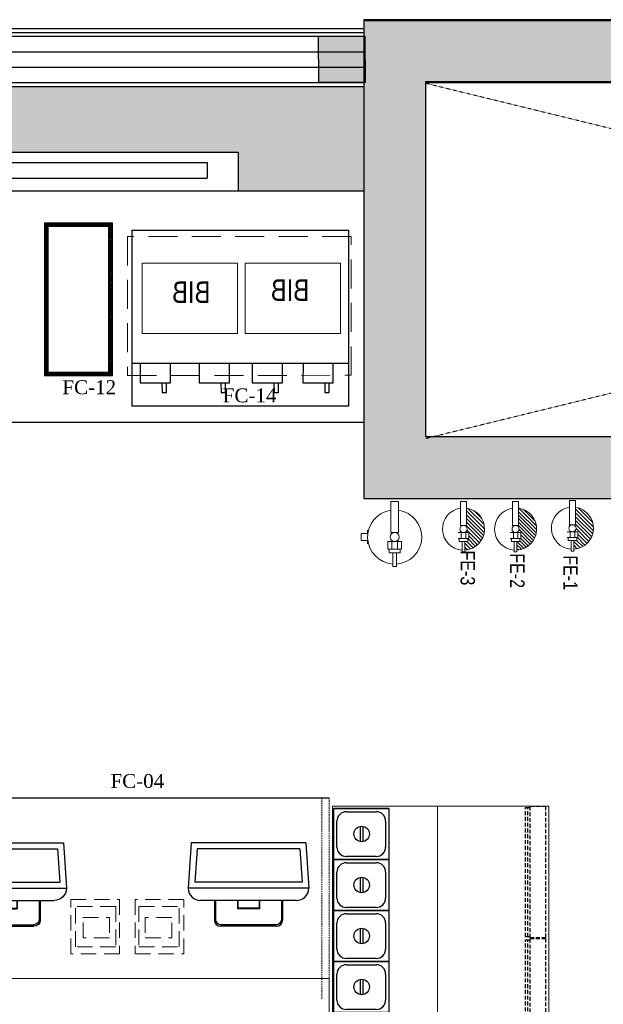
# Model space of a CAD drawing. Header units: inches. Extents: x 1703 to 137267, y -37098 to 14102.
# Tile 135 of 142: x 129934 to 131822, y 5528 to 8715. Entities that reach past the tile are written whole.
import ezdxf

# ---------------------------------------------------------------- set-up
doc = ezdxf.new("R2010")
doc.units = ezdxf.units.IN
doc.header["$MEASUREMENT"] = 0
for name, pattern in [('11aa1PB-bd$0$11aa1PB-af$0$TRATTEGGIATA', [0.75, 0.5, -0.25]), ('DASHED', [0.75, 0.5, -0.25]), ('DASHED2', [0.375, 0.25, -0.125]), ('HIDDEN', [0.375, 0.25, -0.125]), ('HIDDEN2', [0.1875, 0.125, -0.0625]), ('LEVEL-F-OVERALL LAYOUT$0$Dash 0_5 mm', [1.0584, 0.5292, -0.5292]), ('LEVEL-F-OVERALL LAYOUT$0$HIDDEN', [0.375, 0.25, -0.125]), ('LEVEL-F-OVERALL LAYOUT$0$Hidden 2mm', [3, 2, -1])]:
    doc.linetypes.add(name, pattern=pattern)
for name, color, linetype in [('200EQUIP-OUTLINE', 1, 'Continuous'), ('204DETAIL', 8, 'Continuous'), ('CT_PARTITION WALL', 180, 'Continuous'), ('dispaly screen', 1, 'Continuous'), ('elevation line', 1, 'Continuous'), ('EQUI.', 4, 'Continuous'), ('EQUIPMENT', 1, 'Continuous'), ('IQ_200_3D', 1, 'Continuous'), ('kitchen equip1', 8, 'Continuous'), ('LEVEL-F-OVERALL LAYOUT$0$NEW PILASTERS', 251, 'Continuous'), ('LEVEL-F-OVERALL LAYOUT$0$S-Section-Steel', 251, 'Continuous')]:
    doc.layers.add(name, color=color, linetype=linetype)
for name, color, linetype, lineweight in [('A-WALL', 4, 'Continuous', 13), ('CKD - Kit Text', 171, 'Continuous', 13), ('CKD Equipments', 252, 'Continuous', 0), ('E Cutout', 3, 'Continuous', 30), ('EQ', 252, 'Continuous', 25), ('Equipments CKD', 252, 'Continuous', 0), ('Fire Extinguisher', 1, 'Continuous', 0), ('LEVEL-F-OVERALL LAYOUT$0$A-DETL', 251, 'Continuous', 15), ('LEVEL-F-OVERALL LAYOUT$0$A-WALL', 251, 'Continuous', 13), ('LEVEL-F-OVERALL LAYOUT$0$A-WALL-FULL-EXTR', 251, 'Continuous', 35), ('LEVEL-F-OVERALL LAYOUT$0$I-FLOR-OVHD', 251, 'LEVEL-F-OVERALL LAYOUT$0$HIDDEN', 18), ('Naren-furn', 1, 'Continuous', 30)]:
    doc.layers.add(name, color=color, linetype=linetype, lineweight=lineweight)
doc.layers.add('GCEA-F-FIRE EXT 4.5KG CO2 TYPE', color=1, linetype='Continuous', lineweight=0, true_color=0xff0000)
doc.styles.add('2.5 Arial_regular_annotative', font='arial.ttf', dxfattribs={"width": 0.8, "height": 2.5})
doc.styles.add('arial  narrow', font='ARIALN.TTF', dxfattribs={"width": 0.96})
doc.styles.add('style12', font='BOOKOSI.TTF')

# ---------------------------------------------------------------- blocks, each defined once
blk = doc.blocks.new('LEVEL-F-OVERALL LAYOUT$0$SHS150x5')
at = {"layer": 'LEVEL-F-OVERALL LAYOUT$0$S-Section-Steel'}
h = blk.add_hatch(color=256, dxfattribs=at)
h.dxf.hatch_style = 1
h.paths.add_polyline_path([(322740.3, -171646.3), (322890.3, -171646.3), (322890.3, -171796.3), (322740.3, -171796.3)])
blk.add_lwpolyline([(322740.3, -171646.3), (322890.3, -171646.3), (322890.3, -171796.3), (322740.3, -171796.3)], close=True, dxfattribs=at)
blk = doc.blocks.new('LEVEL-F-OVERALL LAYOUT$0$150x150')
blk.add_blockref('LEVEL-F-OVERALL LAYOUT$0$SHS150x5', (-322815.3, 171721.3))
blk = doc.blocks.new('GVBHV GB')
at = {"layer": 'EQUIPMENT', "color": 2, "linetype": 'HIDDEN2', "lineweight": 0, "ltscale": 30}
blk.add_line((28267, 5354.48, 0), (28250.49, 5361.73, 0), dxfattribs=at)
at = {"layer": 'EQUIPMENT', "color": 2, "linetype": 'HIDDEN2', "lineweight": 0, "ltscale": 30, "elevation": 0}
for points in [[(28250.51, 5361.72), (28262.18, 5388.22), (28278.64, 5380.99)], [(28278.64, 5380.99), (28267, 5354.48)]]:
    blk.add_lwpolyline(points, dxfattribs=at)
at = {"layer": 'EQUIPMENT', "color": 2, "linetype": '11aa1PB-bd$0$11aa1PB-af$0$TRATTEGGIATA', "lineweight": 0, "ltscale": 36, "elevation": 0}
for points in [[(28266.56, 5384.77), (28261.61, 5373.49), (28269.96, 5369.82), (28274.91, 5381.1), (28266.56, 5384.77)], [(28261.2, 5372.56), (28256.25, 5361.28), (28264.6, 5357.61), (28269.55, 5368.89), (28261.2, 5372.56)]]:
    blk.add_lwpolyline(points, dxfattribs=at)
at = {"layer": 'EQUIPMENT', "color": 2, "linetype": 'Continuous', "style": 'arial  narrow', "width": 0.96}
for p in [(28268.81, 5379.36, 0), (28263.42, 5367.77, 0)]:
    blk.add_text('BIB', height=2.8, rotation=246.2928, dxfattribs=at).set_placement(p)
blk = doc.blocks.new('A$Cb54d0b82')
at = {"layer": 'EQUIPMENT'}
blk.add_lwpolyline([(700, -570), (0, -570), (0, 0), (700, 0)], close=True, dxfattribs=at)
for points in [[(77.1, -76.1), (76.2, -44.2), (62.4, -44.6), (62.2, -76)], [(241.6, -76.1), (240.8, -44.2), (226.9, -44.6), (226.7, -76)], [(413.1, -76.1), (412.3, -44.2), (398.4, -44.6), (398.3, -76)], [(603.5, -76.1), (602.7, -44.2), (588.9, -44.6), (588.7, -76)], [(147.1, -138.1), (147.4, -76.3), (49.6, -75.8), (49.3, -137.9)], [(311.6, -138.1), (311.9, -76.3), (214.1, -75.8), (213.8, -137.9)], [(483.2, -138.1), (483.5, -76.3), (385.6, -75.8), (385.4, -137.9)], [(673.6, -138.1), (673.9, -76.3), (576.1, -75.8), (575.8, -137.9)], [(0, -138.1), (700, -138.1)]]:
    blk.add_lwpolyline(points, dxfattribs=at)
blk = doc.blocks.new('G$C8B6087BB')
at = {"layer": 'E Cutout'}
blk.add_blockref('A$Cb54d0b82', (8.7, 570), dxfattribs=at)
at = {"layer": 'EQUIPMENT', "extrusion": (3.1362e-09, 1.56207e-11, 1), "xscale": -25.00000000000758, "yscale": 25.00000000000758, "zscale": 25.00000000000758, "rotation": 66.2928203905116}
blk.add_blockref('GVBHV GB', (407417, 593239.6, 0.2), dxfattribs=at)
blk = doc.blocks.new('A$C13CA0A9B')
at = {"layer": 'GCEA-F-FIRE EXT 4.5KG CO2 TYPE', "linetype": 'Continuous', "lineweight": 0, "ltscale": 250}
for p, q in [((-12.7, 114.9), (12.7, 114.9)), ((-12.7, 14.8), (-12.7, 114.9)), ((12.7, 114.9), (12.7, 14.8)), ((-88.2, 11.2), (-108.3, 11.2)), ((-108.3, 11.2), (-108.3, -11.2)), ((-88.2, 11.2), (-108.3, 11.2)), ((-108.3, 11.2), (-108.3, -11.2)), ((-88.2, 22.3), (-88.2, 11.2)), ((12.7, 14.8), (-12.7, 14.8)), ((-108.3, -11.2), (-88.2, -11.2)), ((-88.2, -11.2), (-108.3, -11.2)), ((-88.2, -11.2), (-88.2, -22.3)), ((-21.9, -14.8), (21.9, -14.8)), ((-21.9, -38.7), (-21.9, -14.8)), ((-9.2, -38.7), (-9.2, -14.8)), ((9.2, -38.7), (9.2, -14.8)), ((21.9, -14.8), (21.9, -38.7)), ((21.9, -38.7), (-21.9, -38.7)), ((-17.6, -38.7), (17.6, -38.7)), ((-17.6, -51.4), (-17.6, -38.7)), ((17.6, -51.4), (-17.6, -51.4)), ((-5.6, -51.4), (5.6, -51.4)), ((-5.6, -95.1), (-5.6, -51.4)), ((5.6, -51.4), (5.6, -95.1)), ((17.6, -38.7), (17.6, -51.4)), ((5.6, -95.1), (-5.6, -95.1))]:
    blk.add_line(p, q, dxfattribs=at)
at = {"layer": 'GCEA-F-FIRE EXT 4.5KG CO2 TYPE', "linetype": 'Continuous'}
for p, q in [((64.2, 59.5, 0), (59.5, 64.2, 0)), ((12.4, -14.8, 0), (9.2, -11.6, 0)), ((6.1, -87.4, 0), (5.6, -87, 0))]:
    blk.add_line(p, q, dxfattribs=at)
at = {"layer": 'GCEA-F-FIRE EXT 4.5KG CO2 TYPE', "linetype": 'Continuous', "lineweight": 0, "ltscale": 250}
blk.add_circle((0, 0), 14.8, dxfattribs=at)
for start, end in [(98.3362, 266.3055), (273.6945, 81.6638)]:
    blk.add_arc((0, 0), 87.6, start, end, dxfattribs=at)
blk = doc.blocks.new('A$Caf26af94')
at = {"layer": 'Fire Extinguisher', "color": 1, "linetype": 'Continuous', "lineweight": 0, "ltscale": 250}
for p, q in [((58.2, 163.3, 0), (78, 163.3, 0)), ((58.2, 85.5, 0), (58.2, 163.3, 0)), ((78, 163.3, 0), (78, 85.5, 0)), ((78, 85.5, 0), (58.2, 85.5, 0)), ((51.1, 62.5, 0), (85.1, 62.5, 0)), ((85.1, 43.9, 0), (51.1, 43.9, 0)), ((54.4, 43.9, 0), (81.8, 43.9, 0)), ((54.4, 34, 0), (54.4, 43.9, 0)), ((81.8, 34, 0), (54.4, 34, 0)), ((61, 43.9, 0), (61, 62.5, 0)), ((63.7, 34, 0), (72.5, 34, 0)), ((63.7, 0, 0), (63.7, 34, 0)), ((72.5, 34, 0), (72.5, 0, 0)), ((75.2, 43.9, 0), (75.2, 62.5, 0)), ((81.8, 43.9, 0), (81.8, 34, 0)), ((85.1, 62.5, 0), (85.1, 43.9, 0)), ((72.5, 0, 0), (63.7, 0, 0))]:
    blk.add_line(p, q, dxfattribs=at)
at = {"layer": 'Fire Extinguisher', "linetype": 'Continuous'}
for p, q in [((78, 130.3, 0), (136.2, 72.1, 0)), ((78.2, 141.3, 0), (135.5, 84.1, 0)), ((93.8, 137.1, 0), (131.2, 99.7, 0)), ((78, 119, 0), (135.1, 61.8, 0)), ((78, 107.7, 0), (132.9, 52.8, 0)), ((78, 96.3, 0), (129.6, 44.7, 0)), ((75.4, 65.1, 0), (77.9, 62.5, 0)), ((77.6, 85.5, 0), (125.6, 37.4, 0)), ((79.5, 72.2, 0), (120.9, 30.9, 0)), ((72.5, 34, 0), (95.1, 11.4, 0)), ((81.8, 36, 0), (102.6, 15.2, 0)), ((85.1, 55.3, 0), (115.4, 25, 0)), ((85.1, 44, 0), (109.3, 19.8, 0)), ((72.5, 22.7, 0), (86.7, 8.5, 0)), ((72.5, 11.4, 0), (77.4, 6.5, 0))]:
    blk.add_line(p, q, dxfattribs=at)
at = {"layer": 'Fire Extinguisher', "color": 1, "linetype": 'Continuous', "lineweight": 0, "ltscale": 250}
blk.add_circle((68.1, 74, 0), 11.5, dxfattribs=at)
for start, end in [(98.3362, 266.3055), (273.6945, 81.6638)]:
    blk.add_arc((68.1, 74, 0), 68.1, start, end, dxfattribs=at)
blk = doc.blocks.new('A$C42d2f09c')
at = {"layer": 'Fire Extinguisher', "color": 3, "linetype": 'Continuous', "lineweight": 0, "ltscale": 250}
for p, q in [((-11.1, 88.6, 0), (8.6, 88.6, 0)), ((-11.1, 10.7, 0), (-11.1, 88.6, 0)), ((8.6, 88.6, 0), (8.6, 10.7, 0)), ((8.6, 10.7, 0), (-11.1, 10.7, 0)), ((-18.3, -12.2, 0), (15.7, -12.2, 0)), ((15.7, -30.9, 0), (-18.3, -30.9, 0)), ((-15, -30.9, 0), (12.5, -30.9, 0)), ((-15, -40.7, 0), (-15, -30.9, 0)), ((-8.4, -30.9, 0), (-8.4, -12.2, 0)), ((5.9, -30.9, 0), (5.9, -12.2, 0)), ((12.5, -30.9, 0), (12.5, -40.7, 0)), ((15.7, -12.2, 0), (15.7, -30.9, 0)), ((12.5, -40.7, 0), (-15, -40.7, 0)), ((-5.7, -40.7, 0), (3.1, -40.7, 0)), ((-5.7, -74.7, 0), (-5.7, -40.7, 0)), ((3.1, -40.7, 0), (3.1, -74.7, 0)), ((3.1, -74.7, 0), (-5.7, -74.7, 0))]:
    blk.add_line(p, q, dxfattribs=at)
at = {"layer": 'Fire Extinguisher', "color": 3, "linetype": 'Continuous'}
for p, q in [((64.3, 17.7), (17.1, 64.8)), ((66.8, 3), (8.6, 61.1)), ((66.4, -8.9), (8.6, 48.8)), ((64.3, -19.1), (8.6, 36.6)), ((48.7, 45.6), (45, 49.2)), ((61.1, -28.2), (8.6, 24.3)), ((56.9, -36.2), (8.6, 12)), ((8.3, -12.2), (5.9, -9.8)), ((51.8, -43.4), (10.2, -1.8)), ((39.3, -55.5), (14.7, -30.9)), ((45.9, -49.8), (15.7, -19.6)), ((23.5, -64.2), (3.1, -43.8)), ((14.1, -67.1), (3.1, -56.1)), ((31.8, -60.3), (12.3, -40.7)), ((3.5, -68.7), (3.1, -68.4))]:
    blk.add_line(p, q, dxfattribs=at)
at = {"layer": 'Fire Extinguisher', "color": 3, "linetype": 'Continuous', "lineweight": 0, "ltscale": 250}
blk.add_circle((-1.3, -0.7, 0), 11.5, dxfattribs=at)
for start, end in [(98.3362, 266.3055), (273.6945, 81.6638)]:
    blk.add_arc((-1.3, -0.7, 0), 68.1, start, end, dxfattribs=at)
blk = doc.blocks.new('A$Cc3f23dfd')
at = {"layer": 'Fire Extinguisher', "color": 6, "linetype": 'Continuous', "lineweight": 0, "ltscale": 250}
for p, q in [((-9.9, 89.3), (9.9, 89.3)), ((-9.9, 11.5), (-9.9, 89.3)), ((9.9, 89.3), (9.9, 11.5)), ((9.9, 11.5), (-9.9, 11.5)), ((-17, -11.5), (17, -11.5)), ((17, -30.1), (-17, -30.1)), ((-13.7, -30.1), (13.7, -30.1)), ((-13.7, -40), (-13.7, -30.1)), ((-7.1, -30.1), (-7.1, -11.5)), ((7.1, -30.1), (7.1, -11.5)), ((13.7, -30.1), (13.7, -40)), ((17, -11.5), (17, -30.1)), ((13.7, -40), (-13.7, -40)), ((-4.4, -40), (4.4, -40)), ((-4.4, -74), (-4.4, -40)), ((4.4, -40), (4.4, -74)), ((4.4, -74), (-4.4, -74))]:
    blk.add_line(p, q, dxfattribs=at)
at = {"layer": 'Fire Extinguisher', "color": 6, "linetype": 'Continuous'}
for p, q in [((66.6, 14.3, 0), (14.3, 66.6, 0)), ((68.1, 0.5, 0), (9.9, 58.8, 0)), ((67.2, -10.9, 0), (9.9, 46.5, 0)), ((64.9, -20.8, 0), (9.9, 34.2, 0)), ((58.8, 34.4, 0), (34.4, 58.8, 0)), ((57, -37.4, 0), (8.1, 11.5, 0)), ((61.4, -29.5, 0), (9.9, 22, 0)), ((6.5, -11.5, 0), (5.3, -10.2, 0)), ((51.7, -44.4, 0), (10.9, -3.6, 0)), ((38.8, -56, 0), (13.7, -30.9, 0)), ((45.6, -50.6, 0), (17, -22, 0)), ((22.5, -64.3, 0), (4.4, -46.1, 0)), ((12.9, -66.9, 0), (4.4, -58.4, 0)), ((31.1, -60.6, 0), (10.5, -40, 0))]:
    blk.add_line(p, q, dxfattribs=at)
at = {"layer": 'Fire Extinguisher', "color": 6, "linetype": 'Continuous', "lineweight": 0, "ltscale": 250}
blk.add_circle((0, 0), 11.5, dxfattribs=at)
for start, end in [(98.3362, 266.3055), (273.6945, 81.6638)]:
    blk.add_arc((0, 0), 68.1, start, end, dxfattribs=at)
blk = doc.blocks.new('ZNS-MC-BASEREFUNIT')
at = {"layer": 'IQ_200_3D'}
for points in [[(0, 70, 155), (0, 70, 600), (304, 70, 600), (304, 70, 155)], [(0, 70, 600), (0, 30, 600), (304, 30, 600), (304, 70, 600)], [(0, 30, 155), (0, 70, 155), (304, 70, 155), (304, 30, 155)], [(304, 30, 500), (0, 30, 500), (0, 45, 500), (304, 45, 500)], [(0, 45, 500), (0, 45, 585), (304, 45, 585), (304, 45, 500)], [(0, 30, 585), (0, 45, 585), (304, 45, 585), (304, 30, 585)], [(0, 30, 500), (0, 30, 155), (304, 30, 155), (304, 30, 500)], [(304, 30, 600), (0, 30, 600), (0, 30, 585), (304, 30, 585)]]:
    blk.add_3dface(points, dxfattribs=at)
for points, invisible_edges in [([(0, 45, 585), (0, 70, 600), (0, 70, 155), (0, 45, 500)], 5), ([(0, 45, 500), (0, 30, 500), (0, 30, 155), (0, 70, 155)], 8), ([(0, 70, 600), (0, 45, 585), (0, 30, 585), (0, 30, 600)], 1), ([(304, 45, 585), (304, 70, 600), (304, 70, 155), (304, 45, 500)], 5), ([(304, 45, 500), (304, 30, 500), (304, 30, 155), (304, 70, 155)], 8), ([(304, 70, 600), (304, 45, 585), (304, 30, 585), (304, 30, 600)], 1)]:
    blk.add_3dface(points, dxfattribs=dict(at, invisible_edges=invisible_edges))
blk = doc.blocks.new('G$C28E28EBE')
at = {"layer": 'CKD Equipments'}
blk.add_line((360, 0, 576.1), (360, 1660, 576.1), dxfattribs=at)
at = {"layer": 'CKD Equipments', "elevation": 576.1}
blk.add_lwpolyline([(700, 1660), (700, 0), (0, 0), (0, 1660), (700, 1660)], close=True, dxfattribs=at)
at = {"layer": 'EQUI.'}
for p, q in [((517.6, 1658.7, 576.1), (695.4, 1658.7, 576.1)), ((517.6, 1493.6, 576.1), (517.6, 1658.7, 576.1)), ((695.4, 1658.7, 576.1), (695.4, 1493.6, 576.1)), ((558.2, 1648.5, 576.1), (654.8, 1648.5, 576.1)), ((527.8, 1534.2, 576.1), (527.8, 1618.1, 576.1)), ((600.2, 1600.3, 576.1), (600.2, 1551.3, 576.1)), ((610.2, 1551.3, 576.1), (610.2, 1600.3, 576.1)), ((685.2, 1618.1, 576.1), (685.2, 1534.2, 576.1)), ((654.8, 1503.8, 576.1), (558.2, 1503.8, 576.1)), ((517.6, 1493.6, 576.1), (695.4, 1493.6, 576.1)), ((517.6, 1328.5, 576.1), (517.6, 1493.6, 576.1)), ((517.6, 1493.6, 576.1), (695.4, 1493.6, 576.1)), ((695.4, 1493.6, 576.1), (517.6, 1493.6, 576.1)), ((558.2, 1483.4, 576.1), (654.8, 1483.4, 576.1)), ((695.4, 1493.6, 576.1), (695.4, 1328.5, 576.1)), ((527.8, 1369.1, 576.1), (527.8, 1453, 576.1)), ((600.2, 1435.2, 576.1), (600.2, 1386.2, 576.1)), ((610.2, 1386.2, 576.1), (610.2, 1435.2, 576.1)), ((685.2, 1453, 576.1), (685.2, 1369.1, 576.1)), ((517.6, 1328.5, 576.1), (695.4, 1328.5, 576.1)), ((517.6, 1163.4, 576.1), (517.6, 1328.5, 576.1)), ((517.6, 1328.5, 576.1), (695.4, 1328.5, 576.1)), ((517.6, 1328.5, 576.1), (695.4, 1328.5, 576.1)), ((695.4, 1328.5, 576.1), (517.6, 1328.5, 576.1)), ((654.8, 1338.7, 576.1), (558.2, 1338.7, 576.1)), ((558.2, 1318.3, 576.1), (654.8, 1318.3, 576.1)), ((558.2, 1318.3, 576.1), (654.8, 1318.3, 576.1)), ((695.4, 1328.5, 576.1), (695.4, 1163.4, 576.1)), ((527.8, 1204, 576.1), (527.8, 1287.9, 576.1)), ((685.2, 1287.9, 576.1), (685.2, 1204, 576.1)), ((600.2, 1270.1, 576.1), (600.2, 1221.1, 576.1)), ((610.2, 1221.1, 576.1), (610.2, 1270.1, 576.1)), ((517.6, 1163.4, 576.1), (695.4, 1163.4, 576.1)), ((517.6, 998.3, 576.1), (517.6, 1163.4, 576.1)), ((517.6, 1163.4, 576.1), (695.4, 1163.4, 576.1)), ((695.4, 1163.4, 576.1), (517.6, 1163.4, 576.1)), ((654.8, 1173.6, 576.1), (558.2, 1173.6, 576.1)), ((558.2, 1153.2, 576.1), (654.8, 1153.2, 576.1)), ((695.4, 1163.4, 576.1), (695.4, 998.3, 576.1)), ((527.8, 1038.9, 576.1), (527.8, 1122.8, 576.1)), ((685.2, 1122.8, 576.1), (685.2, 1038.9, 576.1)), ((600.2, 1105, 576.1), (600.2, 1056, 576.1)), ((610.2, 1056, 576.1), (610.2, 1105, 576.1)), ((517.6, 998.3, 576.1), (695.4, 998.3, 576.1)), ((517.6, 833.2, 576.1), (517.6, 998.3, 576.1)), ((517.6, 998.3, 576.1), (695.4, 998.3, 576.1)), ((695.4, 998.3, 576.1), (517.6, 998.3, 576.1)), ((654.8, 1008.5, 576.1), (558.2, 1008.5, 576.1)), ((558.2, 988.1, 576.1), (654.8, 988.1, 576.1)), ((695.4, 998.3, 576.1), (695.4, 833.2, 576.1)), ((527.8, 873.8, 576.1), (527.8, 957.7, 576.1)), ((685.2, 957.7, 576.1), (685.2, 873.8, 576.1)), ((600.2, 939.9, 576.1), (600.2, 890.9, 576.1)), ((610.2, 890.9, 576.1), (610.2, 939.9, 576.1)), ((517.6, 833.2, 576.1), (695.4, 833.2, 576.1)), ((517.6, 668.1, 576.1), (517.6, 833.2, 576.1)), ((517.6, 833.2, 576.1), (695.4, 833.2, 576.1)), ((695.4, 833.2, 576.1), (517.6, 833.2, 576.1)), ((654.8, 843.4, 576.1), (558.2, 843.4, 576.1)), ((695.4, 833.2, 576.1), (695.4, 668.1, 576.1)), ((558.2, 823, 576.1), (654.8, 823, 576.1)), ((527.8, 708.7, 576.1), (527.8, 792.6, 576.1)), ((600.2, 774.8, 576.1), (600.2, 725.8, 576.1)), ((610.2, 725.8, 576.1), (610.2, 774.8, 576.1)), ((685.2, 792.6, 576.1), (685.2, 708.7, 576.1)), ((654.8, 678.3, 576.1), (558.2, 678.3, 576.1)), ((517.6, 668.1, 576.1), (695.4, 668.1, 576.1)), ((517.6, 503, 576.1), (517.6, 668.1, 576.1)), ((517.6, 668.1, 576.1), (695.4, 668.1, 576.1)), ((695.4, 668.1, 576.1), (517.6, 668.1, 576.1)), ((558.2, 657.9, 576.1), (654.8, 657.9, 576.1)), ((695.4, 668.1, 576.1), (695.4, 503, 576.1)), ((527.8, 543.6, 576.1), (527.8, 627.5, 576.1)), ((600.2, 609.7, 576.1), (600.2, 560.7, 576.1)), ((610.2, 560.7, 576.1), (610.2, 609.7, 576.1)), ((685.2, 627.5, 576.1), (685.2, 543.6, 576.1)), ((654.8, 513.2, 576.1), (558.2, 513.2, 576.1)), ((517.6, 503, 576.1), (695.4, 503, 576.1)), ((517.6, 337.9, 576.1), (517.6, 503, 576.1)), ((517.6, 503, 576.1), (695.4, 503, 576.1)), ((695.4, 503, 576.1), (517.6, 503, 576.1)), ((558.2, 492.8, 576.1), (654.8, 492.8, 576.1)), ((695.4, 503, 576.1), (695.4, 337.9, 576.1)), ((527.8, 378.5, 576.1), (527.8, 462.4, 576.1)), ((685.2, 462.4, 576.1), (685.2, 378.5, 576.1)), ((600.2, 444.6, 576.1), (600.2, 395.6, 576.1)), ((610.2, 395.6, 576.1), (610.2, 444.6, 576.1)), ((517.6, 337.9, 576.1), (695.4, 337.9, 576.1)), ((517.6, 172.8, 576.1), (517.6, 337.9, 576.1)), ((517.6, 337.9, 576.1), (695.4, 337.9, 576.1)), ((695.4, 337.9, 576.1), (517.6, 337.9, 576.1)), ((654.8, 348.1, 576.1), (558.2, 348.1, 576.1)), ((558.2, 327.7, 576.1), (654.8, 327.7, 576.1)), ((695.4, 337.9, 576.1), (695.4, 172.8, 576.1)), ((527.8, 213.4, 576.1), (527.8, 297.3, 576.1)), ((685.2, 297.3, 576.1), (685.2, 213.4, 576.1)), ((600.2, 279.5, 576.1), (600.2, 230.5, 576.1)), ((610.2, 230.5, 576.1), (610.2, 279.5, 576.1)), ((517.6, 172.8, 576.1), (695.4, 172.8, 576.1)), ((517.6, 172.8, 576.1), (695.4, 172.8, 576.1)), ((695.4, 172.8, 576.1), (517.6, 172.8, 576.1)), ((517.6, 172.8, 576.1), (695.4, 172.8, 576.1)), ((517.6, 7.7, 576.1), (517.6, 172.8, 576.1)), ((517.6, 172.8, 576.1), (695.4, 172.8, 576.1)), ((695.4, 172.8, 576.1), (517.6, 172.8, 576.1)), ((654.8, 183, 576.1), (558.2, 183, 576.1)), ((654.8, 183, 576.1), (558.2, 183, 576.1)), ((558.2, 162.6, 576.1), (654.8, 162.6, 576.1)), ((695.4, 172.8, 576.1), (695.4, 7.7, 576.1)), ((527.8, 48.3, 576.1), (527.8, 132.2, 576.1)), ((685.2, 132.2, 576.1), (685.2, 48.3, 576.1)), ((600.2, 114.4, 576.1), (600.2, 65.4, 576.1)), ((610.2, 65.4, 576.1), (610.2, 114.4, 576.1)), ((517.6, 7.7, 576.1), (695.4, 7.7, 576.1)), ((517.6, 7.7, 576.1), (695.4, 7.7, 576.1)), ((695.4, 7.7, 576.1), (517.6, 7.7, 576.1)), ((654.8, 17.9, 576.1), (558.2, 17.9, 576.1))]:
    blk.add_line(p, q, dxfattribs=at)
for centre in [(605.2, 1575.8, 576.1), (605.2, 1410.7, 576.1), (605.2, 1245.6, 576.1), (605.2, 1080.5, 576.1), (605.2, 915.4, 576.1), (605.2, 750.3, 576.1), (605.2, 585.2, 576.1), (605.2, 420.1, 576.1), (605.2, 255, 576.1), (605.2, 89.9, 576.1)]:
    blk.add_circle(centre, 25, dxfattribs=at)
for centre, start, end in [((558.2, 1618.1, 576.1), 90, 180), ((654.8, 1618.1, 576.1), 0, 90), ((558.2, 1534.2, 576.1), 180, 270), ((654.8, 1534.2, 576.1), 270, 0), ((558.2, 1453, 576.1), 90, 180), ((654.8, 1453, 576.1), 0, 90), ((558.2, 1369.1, 576.1), 180, 270), ((654.8, 1369.1, 576.1), 270, 0), ((558.2, 1287.9, 576.1), 90, 180), ((654.8, 1287.9, 576.1), 0, 90), ((558.2, 1204, 576.1), 180, 270), ((654.8, 1204, 576.1), 270, 0), ((558.2, 1122.8, 576.1), 90, 180), ((654.8, 1122.8, 576.1), 0, 90), ((558.2, 1038.9, 576.1), 180, 270), ((654.8, 1038.9, 576.1), 270, 0), ((558.2, 957.7, 576.1), 90, 180), ((654.8, 957.7, 576.1), 0, 90), ((558.2, 873.8, 576.1), 180, 270), ((654.8, 873.8, 576.1), 270, 0), ((558.2, 792.6, 576.1), 90, 180), ((654.8, 792.6, 576.1), 0, 90), ((558.2, 708.7, 576.1), 180, 270), ((654.8, 708.7, 576.1), 270, 0), ((558.2, 627.5, 576.1), 90, 180), ((654.8, 627.5, 576.1), 0, 90), ((558.2, 543.6, 576.1), 180, 270), ((654.8, 543.6, 576.1), 270, 0), ((558.2, 462.4, 576.1), 90, 180), ((654.8, 462.4, 576.1), 0, 90), ((558.2, 378.5, 576.1), 180, 270), ((654.8, 378.5, 576.1), 270, 0), ((558.2, 297.3, 576.1), 90, 180), ((654.8, 297.3, 576.1), 0, 90), ((558.2, 213.4, 576.1), 180, 270), ((654.8, 213.4, 576.1), 270, 0), ((558.2, 132.2, 576.1), 90, 180), ((654.8, 132.2, 576.1), 0, 90), ((558.2, 48.3, 576.1), 180, 270), ((654.8, 48.3, 576.1), 270, 0)]:
    blk.add_arc(centre, 30.5, start, end, dxfattribs=at)
at = {"layer": 'Equipments CKD'}
for p, q in [((249.3, 1399.2, -83.9), (249.3, 1399.2, -83.9)), ((700, 0, 576.1), (10, 0, 576.1)), ((10, 0, 576.1), (700, 0, 576.1)), ((10, 0, 576.1), (700, 0, 576.1)), ((532.2, 0, 576.1), (700, 0, 576.1)), ((700, 0, 576.1), (532.2, 0, 576.1))]:
    blk.add_line(p, q, dxfattribs=at)
at = {"layer": 'kitchen equip1', "ltscale": 700}
for p, q in [((117.2, 1457.3, -83.9), (104.1, 1468.8, -83.9)), ((127.7, 1475.5, -83.9), (111.2, 1481.1, -83.9)), ((120.2, 1426.1, -83.9), (156.2, 1488.5, -83.9)), ((156.2, 1426.1, -83.9), (120.2, 1488.5, -83.9)), ((127.7, 1475.5, -83.9), (131.1, 1492.6, -83.9)), ((148.7, 1475.5, -83.9), (145.3, 1492.6, -83.9)), ((148.7, 1475.5, -83.9), (165.2, 1481.1, -83.9)), ((159.2, 1457.3, -83.9), (172.3, 1468.8, -83.9)), ((102.2, 1457.3, -83.9), (174.2, 1457.3, -83.9)), ((117.2, 1457.3, -83.9), (104.1, 1445.8, -83.9)), ((127.7, 1439.1, -83.9), (111.2, 1433.5, -83.9)), ((127.7, 1439.1, -83.9), (131.1, 1422, -83.9)), ((148.7, 1439.1, -83.9), (145.3, 1422, -83.9)), ((148.7, 1439.1, -83.9), (165.2, 1433.5, -83.9)), ((159.2, 1457.3, -83.9), (172.3, 1445.8, -83.9))]:
    blk.add_line(p, q, dxfattribs=at)
at = {"layer": 'kitchen equip1', "linetype": 'DASHED', "ltscale": 25}
for p, q in [((75, 1283, 576.1), (60, 1283, 576.1)), ((67.5, 1283, 576.1), (67.5, 864.4, 576.1)), ((75, 1283, 576.1), (75, 864.4, 576.1)), ((75, 864.4, 576.1), (60, 864.4, 576.1)), ((75, 851.1, 576.1), (60, 851.1, 576.1)), ((67.5, 851.1, 576.1), (67.5, 432.5, 576.1)), ((75, 851.1, 576.1), (75, 432.5, 576.1)), ((75, 432.5, 576.1), (60, 432.5, 576.1)), ((75, 422.3, 576.1), (60, 422.3, 576.1)), ((67.5, 422.3, 576.1), (67.5, 3.7, 576.1)), ((75, 422.3, 576.1), (75, 3.7, 576.1)), ((75, 3.7, 576.1), (60, 3.7, 576.1))]:
    blk.add_line(p, q, dxfattribs=at)
at = {"layer": 'kitchen equip1', "linetype": 'DASHED', "ltscale": 25, "elevation": 576.1}
for points in [[(60, 1286.7), (60, 860.7), (10, 860.7), (10, 1286.7)], [(60, 854.8), (60, 428.8), (10, 428.8), (10, 854.8)], [(60, 426), (60, 0), (10, 0), (10, 426)]]:
    blk.add_lwpolyline(points, close=True, dxfattribs=at)
at = {"layer": 'kitchen equip1', "ltscale": 700, "extrusion": (0, 0, -1)}
blk.add_ellipse((138.2, 1457.3, -83.9), major_axis=(0, -120), ratio=0.45, dxfattribs=at)
at = {"layer": 'kitchen equip1', "ltscale": 700, "xscale": -1.2, "yscale": 1.2, "zscale": 1.2, "rotation": 270}
blk.add_blockref('ZNS-MC-BASEREFUNIT', (-26, 1295.2, -10243.3), dxfattribs=at)
blk = doc.blocks.new('98768')
at = {"layer": '200EQUIP-OUTLINE'}
for p, q in [((38745, 9852.3), (38766.7, 9852.3)), ((38745, 9852.3), (38925, 9852.3)), ((38725, 9769.3), (38725, 9832.3)), ((38945, 9769.8), (38945, 9832.3)), ((38799, 9769.3), (38799, 9796)), ((38799, 9796), (38871, 9796)), ((38800, 9794), (38870, 9794)), ((38800, 9769.3), (38800, 9794)), ((38870, 9769.3), (38870, 9794)), ((38871, 9769.3), (38871, 9796)), ((38680, 9769.3), (38990, 9769.3)), ((38640, 9729.3), (39030, 9729.3)), ((38650, 9582.3), (38640, 9729.3)), ((39020, 9582.3), (39030, 9729.3)), ((39030, 9729.3), (39030, 9729.3)), ((38661.4, 9709.3), (39008.6, 9709.3)), ((38668.7, 9602.3), (38661.4, 9709.3)), ((39001.3, 9602.3), (39008.6, 9709.3)), ((38668.7, 9602.3), (39001.3, 9602.3)), ((38650, 9582.3), (39020, 9582.3))]:
    blk.add_line(p, q, dxfattribs=at)
for centre, radius, start, end in [((38745, 9832.3), 20, 90, 180), ((38925, 9832.3), 20, 0, 90), ((38680, 9729.3), 40, 90, 180), ((38990, 9729.3), 40, 0, 90)]:
    blk.add_arc(centre, radius, start, end, dxfattribs=at)
at = {"layer": '204DETAIL'}
for p, q in [((38728, 9769.3), (38728, 9832.3)), ((38745, 9847.3), (38767.9, 9847.3)), ((38745, 9847.3), (38925, 9847.3)), ((38942, 9769.3), (38942, 9832.3))]:
    blk.add_line(p, q, dxfattribs=at)
for centre, start, end in [((38746.7, 9828.3), 95.0042, 167.8431), ((38923.3, 9828.3), 12.1569, 84.9958)]:
    blk.add_arc(centre, 19.1, start, end, dxfattribs=at)
blk = doc.blocks.new('A$C057a465d')
at = {"layer": 'Naren-furn', "linetype": 'DASHED2', "lineweight": 5, "ltscale": 200}
for p, q in [((12.2, 23), (12.2, 153.4)), ((12.2, 153.4), (142.7, 153.4)), ((142.7, 153.4), (142.7, 23)), ((32.6, 58.8), (32.6, 124.8)), ((32.6, 124.8), (118, 124.8)), ((118, 124.8), (118, 58.8)), ((118.4, 58.8), (32.6, 58.8)), ((12.2, 23), (142.7, 23))]:
    blk.add_line(p, q, dxfattribs=at)
blk.add_lwpolyline([(157.4, 0), (0, 0), (0, 176.4), (157.4, 176.4)], close=True, dxfattribs=at)

msp = doc.modelspace()

# ---------------------------------------------------------------- hatches: boundary and pattern name
at = {"layer": 'CKD Equipments'}
h = msp.add_hatch(dxfattribs=at)
h.set_pattern_fill('ANSI31', color=4, angle=180)
h.set_pattern_definition([(225, (868501.7384, 180348.7386), (2.24506403, -2.24506403), [])])
h.paths.add_polyline_path([(130013.9, 7562.7), (130013.9, 8057.7), (130233.9, 8057.7), (130233.9, 7562.7)])
h.paths.add_polyline_path([(130025.9, 7574.7), (130025.9, 8045.7), (130221.9, 8045.7), (130221.9, 7574.7)], flags=16)
at = {"layer": 'EQUIPMENT'}
h = msp.add_hatch(color=253, dxfattribs=at)
h.dxf.hatch_style = 1
h.paths.add_polyline_path([(136147.7, 7365.3), (131247.7, 7365.3), (131247.7, 8515.4), (135947.6, 8515.4), (135947.6, 8115.3), (136147.7, 8115.3), (136147.7, 8715.4), (131047.7, 8715.4), (131047.7, 7165.3), (136147.7, 7165.3)])
h = msp.add_hatch(color=253, dxfattribs=at)
h.dxf.hatch_style = 1
h.paths.add_polyline_path([(136147.7, 7365.3), (131247.7, 7365.3), (131247.7, 8515.4), (135947.6, 8515.4), (135947.6, 8115.3), (136147.7, 8115.3), (136147.7, 8715.4), (131047.7, 8715.4), (131047.7, 7165.3), (136147.7, 7165.3)])
h = msp.add_hatch(color=253, dxfattribs=at)
h.dxf.hatch_style = 1
h.paths.add_polyline_path([(121072.1, 8499.4), (119745.1, 8499.4), (119685.2, 8538.9), (119630.2, 8455.5), (121943.5, 6930.1), (121998.5, 7013.6), (121919.6, 7065.6), (121891, 7065.6), (121891, 7084.5), (121072.1, 7624.4)])
h.paths.add_polyline_path([(120973, 8424.4), (120972.1, 8423.8), (120972.1, 7690.4), (119858.8, 8424.4)], flags=16)
h.paths.add_polyline_path([(123791, 8424.4), (128085.2, 8424.4), (128085.2, 8161.9), (128491.5, 8161.9), (128491.5, 8286.9), (130641.5, 8286.9), (130641.5, 8161.9), (131047.7, 8161.9), (131047.7, 8499.4), (121972.1, 8499.4), (121972.1, 8424.4), (123691, 8424.4), (123691, 6540, -0.121461), (123668.9, 6253.6, -0.003202), (123666.5, 6246.3), (123661.7, 6223.2), (123741.3, 6188.7, 0.09501), (123791, 6447.6)])
h.paths.add_polyline_path([(122123.7, 6931), (122068.7, 6847.5), (122412.7, 6620.7, 0.363199), (122801, 5810.5), (122838.6, 5897.4), (122812.6, 5915.6), (122812.9, 5916, -0.279141), (122491, 6447.6, -0.091873), (122530.8, 6662.6)])
h.paths.add_polyline_path([(122879.3, 5883), (122900.7, 5878.6, -0.031), (122831.8, 5906.5), (122842.5, 5898.9), (122803.7, 5809.3, 0.014288), (122840.7, 5793.9)])
h.paths.add_polyline_path([(123527.6, 5900.4, -0.000786), (123436.6, 5957.1, -0.233154), (122912.3, 5874.8), (122911.9, 5872.6), (122880.8, 5879.1), (122843.5, 5792.8, 0.264635)])
h.paths.add_polyline_path([(123722.9, 6146.5), (123643.4, 6180.9), (123625.2, 6154.9), (123622.3, 6157.1), (123640.7, 6183.2, 0.009158), (123649.8, 6203.2, 0.009158), (123658.1, 6223.6), (123664.6, 6254.9), (123668.1, 6254.2), (123666.5, 6246.3, 0.003202), (123668.9, 6253.6, 0.121461), (123691, 6540), (123691, 6447.6, -0.243908), (123436.6, 5957.1, 0.000786), (123527.6, 5900.4, 0.11367)])
h.paths.add_polyline_path([(123657.4, 6221.7, -0.008345), (123649.8, 6203.2, -0.008345), (123641.5, 6185), (123724.2, 6149.2, 0.014288), (123740.2, 6185.9)])

# ---------------------------------------------------------------- linework, layer by layer
at = {"color": 10, "linetype": 'LEVEL-F-OVERALL LAYOUT$0$Dash 0_5 mm', "lineweight": 5}
for p, q in [((131247.7, 7359.8), (135947.6, 8509.7)), ((131247.7, 8509.7), (135947.7, 7359.8))]:
    msp.add_line(p, q, dxfattribs=at)
msp.add_lwpolyline([(136147.7, 7365.3), (131247.7, 7365.3), (131247.7, 8515.4), (135947.6, 8515.4), (135947.6, 8115.3), (136147.7, 8115.3), (136147.7, 8715.4), (131047.7, 8715.4), (131047.7, 7165.3), (136147.7, 7165.3)], close=True)
msp.add_lwpolyline([(136147.7, 7365.3), (131247.7, 7365.3), (131247.7, 8515.4), (135947.6, 8515.4), (135947.6, 8115.3), (136147.7, 8115.3), (136147.7, 8715.4), (131047.7, 8715.4), (131047.7, 7165.3), (136147.7, 7165.3)], close=True)
at = {"layer": 'CKD Equipments', "color": 7}
for p, q in [((128085.2, 5611.9), (130935.2, 5611.9)), ((130935.2, 5611.9), (130935.2, 2611.9))]:
    msp.add_line(p, q, dxfattribs=at)
at = {"layer": 'CKD Equipments'}
msp.add_lwpolyline([(130013.9, 7562.7), (130013.9, 8057.7), (130233.9, 8057.7), (130233.9, 7562.7), (130013.9, 7562.7)], dxfattribs=at)
msp.add_lwpolyline([(130025.9, 7574.7), (130025.9, 8045.7), (130221.9, 8045.7), (130221.9, 7574.7)], close=True, dxfattribs=at)
at = {"layer": 'CT_PARTITION WALL', "linetype": 'DASHED2', "lineweight": 0, "ltscale": 20}
msp.add_line((130935.2, 6195.9), (130935.2, 5544.3), dxfattribs=at)
msp.add_lwpolyline([(130911.2, 6195.9), (130911.2, 5544.3)], dxfattribs=at)
at = {"layer": 'dispaly screen', "linetype": 'HIDDEN', "ltscale": 5}
msp.add_lwpolyline([(130541.5, 8201.9), (130541.5, 8251.9), (129566.5, 8251.9), (129566.5, 8201.9), (130541.5, 8201.9)], dxfattribs=at)
at = {"layer": 'elevation line', "ltscale": 0.25}
msp.add_line((128491.5, 8161.9), (130641.5, 8161.9), dxfattribs=at)
for points in [[(131047.7, 7411.9), (128185.2, 7411.9)], [(130935.2, 6195.9), (128084.7, 6195.9)]]:
    msp.add_lwpolyline(points, dxfattribs=at)
at = {"layer": 'LEVEL-F-OVERALL LAYOUT$0$A-DETL', "linetype": 'LEVEL-F-OVERALL LAYOUT$0$Hidden 2mm', "lineweight": 15}
for p, q in [((131047.7, 8661.9), (121972.1, 8661.9)), ((129971.3, 8511.9), (131047.7, 8511.9))]:
    msp.add_line(p, q, dxfattribs=at)
for radius, start, end in [(33871.8, 239.34358, 257.16427), (34021.8, 239.29868, 254.96625)]:
    msp.add_arc((141110.1, 35041.7), radius, start, end, dxfattribs=at)
at = {"layer": 'LEVEL-F-OVERALL LAYOUT$0$A-WALL', "color": 3, "lineweight": 25}
for p, q in [((131047.7, 8712), (131047.7, 7411.9)), ((136147.7, 8712), (131047.7, 8712)), ((131247.7, 8512), (135947.7, 8512)), ((131247.7, 7611.9), (131247.7, 8512))]:
    msp.add_line(p, q, dxfattribs=at)
for points in [[(121972.1, 8686.9), (131047.7, 8686.9)], [(128085.2, 8424.4), (128085.2, 8161.9), (128491.5, 8161.9), (128491.5, 8286.9), (130641.5, 8286.9), (130641.5, 8161.9), (131047.8, 8161.9)]]:
    msp.add_lwpolyline(points, dxfattribs=at)
at = {"layer": 'LEVEL-F-OVERALL LAYOUT$0$A-WALL-FULL-EXTR', "color": 2, "lineweight": -2}
msp.add_line((131047.7, 8424.4), (131047.8, 8424.4), dxfattribs=at)
for points in [[(121972.1, 8674.4), (131047.7, 8674.4)], [(121972.1, 8661.9), (131047.7, 8661.9)], [(121972.1, 8611.9), (131047.7, 8611.9)], [(121972.1, 8561.9), (131047.8, 8561.9)], [(121972.1, 8511.9), (131047.8, 8511.9)], [(121972.1, 8499.4), (131047.8, 8499.4)]]:
    msp.add_lwpolyline(points, dxfattribs=at)
at = {"layer": 'LEVEL-F-OVERALL LAYOUT$0$I-FLOR-OVHD', "ltscale": 0.25}
msp.add_lwpolyline([(137145.3, 731.1, -0.019531), (134476.5, 1151, -0.089507), (122898.8, 5720)], format="xyb", dxfattribs=at)
msp.add_arc((141110.1, 35041.7), 34066.8, 238.96902, 252.04841, dxfattribs=at)

# ---------------------------------------------------------------- block references
at = {"layer": 'A-WALL', "rotation": 180}
msp.add_blockref('G$C8B6087BB', (131006.7, 8034, 0), dxfattribs=at)
at = {"layer": 'CKD Equipments', "ltscale": 0.25, "rotation": 180}
msp.add_blockref('G$C28E28EBE', (131645.8, 6169.4, -576.1), dxfattribs=at)
at = {"layer": 'elevation line', "ltscale": 0.25, "xscale": -1, "rotation": 180}
msp.add_blockref('98768', (91055.3, 15633.2), dxfattribs=at)
at = {"layer": 'elevation line', "ltscale": 0.25, "rotation": 180.0000000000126}
msp.add_blockref('98768', (169509.4, 15633.2), dxfattribs=at)
at = {"layer": 'EQ', "color": 3, "linetype": 'DASHED2', "lineweight": 5, "ltscale": 200, "rotation": 180}
msp.add_blockref('A$C057a465d', (130257, 5867.9), dxfattribs=at)
at = {"layer": 'EQ', "color": 3, "linetype": 'DASHED2', "lineweight": 5, "ltscale": 200, "xscale": -1, "rotation": 180}
msp.add_blockref('A$C057a465d', (130307.8, 5867.9), dxfattribs=at)
at = {"layer": 'Fire Extinguisher', "ltscale": 100}
for name, p in [('A$Cc3f23dfd', (131370.1, 7066.5)), ('A$Cc3f23dfd', (131370.1, 7066.5)), ('A$Caf26af94', (131470.5, 6992.5, 0)), ('A$Caf26af94', (131470.5, 6992.5, 0)), ('A$C42d2f09c', (131723.9, 7070, 0)), ('A$C42d2f09c', (131723.9, 7070, 0))]:
    msp.add_blockref(name, p, dxfattribs=at)
at = {"layer": 'GCEA-F-FIRE EXT 4.5KG CO2 TYPE'}
msp.add_blockref('A$C13CA0A9B', (131147.5, 7040.6), dxfattribs=at)
msp.add_blockref('A$C13CA0A9B', (131147.5, 7040.6), dxfattribs=at)
at = {"layer": 'LEVEL-F-OVERALL LAYOUT$0$NEW PILASTERS', "rotation": 0.04019583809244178}
msp.add_blockref('LEVEL-F-OVERALL LAYOUT$0$150x150', (130976.4, 8587), dxfattribs=at)

# ---------------------------------------------------------------- texts
at = {"layer": 'CKD - Kit Text', "color": 0, "char_height": 45, "attachment_point": 2, "style": 'style12'}
for s, insert, width in [('FC-12', (130159.1, 7548.2), 262.531), ('FC-14', (130678, 7521.7), 1158.663), ('FC-04', (130314.8, 6273.4), 1358.804)]:
    msp.add_mtext(s, dxfattribs=dict(at, insert=insert, width=width))
at = {"layer": 'Fire Extinguisher', "color": 6, "style": '2.5 Arial_regular_annotative', "width": 0.8}
msp.add_text('FE-3', height=46.58, rotation=270, dxfattribs=at).set_placement((131360.6, 6997.1, 0))
msp.add_text('FE-3', height=46.58, rotation=270, dxfattribs=at).set_placement((131360.6, 6997.1, 0))
at = {"layer": 'Fire Extinguisher', "color": 3, "style": '2.5 Arial_regular_annotative', "width": 0.8}
msp.add_text('FE-2', height=46.58, rotation=270, dxfattribs=at).set_placement((131520.9, 6988.4, 0))
msp.add_text('FE-2', height=46.58, rotation=270, dxfattribs=at).set_placement((131520.9, 6988.4, 0))
at = {"layer": 'Fire Extinguisher', "color": 1, "style": '2.5 Arial_regular_annotative', "width": 0.8}
msp.add_text('FE-1', height=46.58, rotation=270, dxfattribs=at).set_placement((131693.1, 6981.9, 0))
msp.add_text('FE-1', height=46.58, rotation=270, dxfattribs=at).set_placement((131693.1, 6981.9, 0))

doc.saveas('drawing.dxf')
